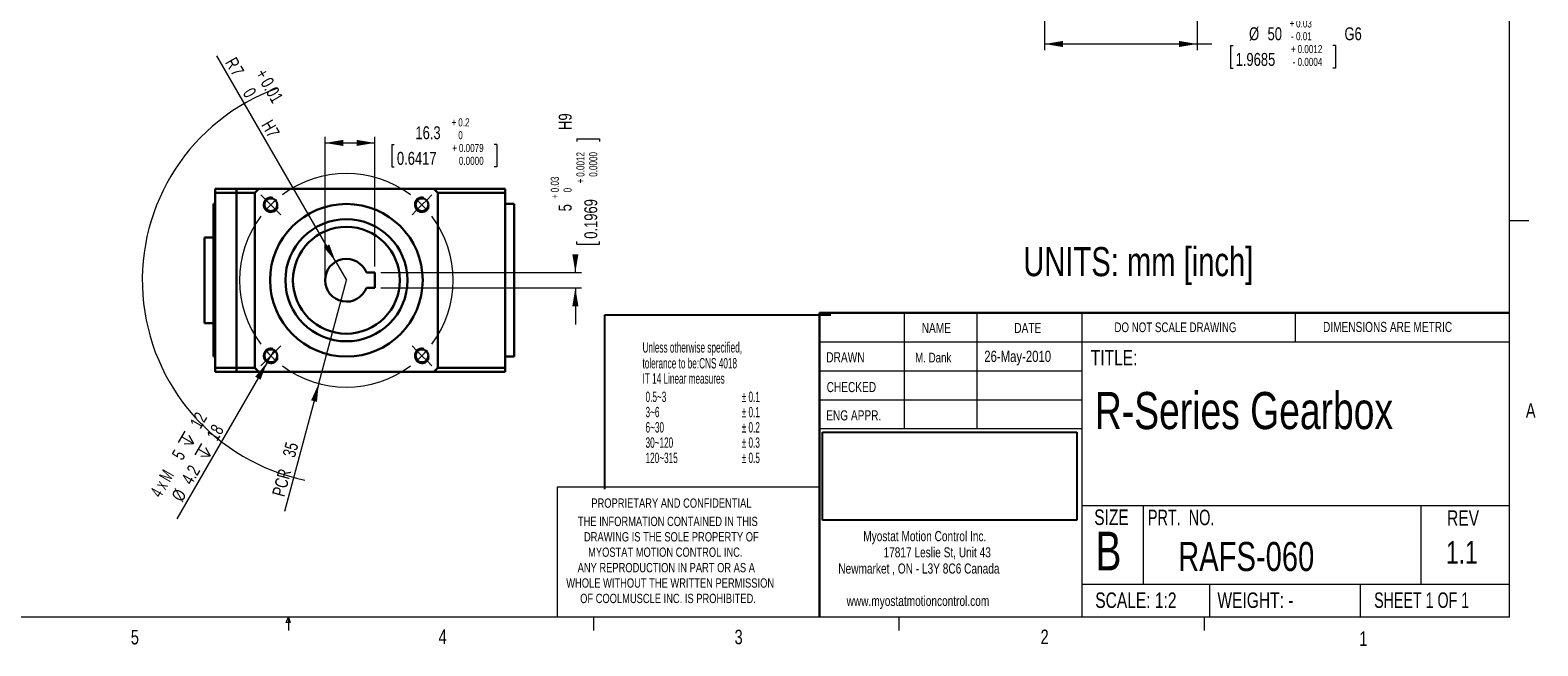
# Model space of a CAD drawing. Header units: millimetres. Extents: x 11 to 421, y 5 to 275.
# Tile 4 of 6: x 174 to 421, y 5 to 106. Entities that reach past the tile are written whole.
import ezdxf

# ---------------------------------------------------------------- set-up
doc = ezdxf.new("R2010")
doc.units = ezdxf.units.MM
doc.layers.add('FORMAT', color=7, linetype='Continuous')
doc.styles.add('SLDTEXTSTYLE0', font='TXT', dxfattribs={"width": 0.75})
doc.styles.add('SLDTEXTSTYLE1', font='TXT', dxfattribs={"width": 0.694444})
doc.styles.add('SLDTEXTSTYLE2', font='TXT', dxfattribs={"width": 0.6875})
doc.styles.add('SLDTEXTSTYLE3', font='TXT', dxfattribs={"width": 0.592105})
doc.styles.add('SLDTEXTSTYLE4', font='TXT', dxfattribs={"width": 0.65})
doc.dimstyles.new('SLDDIMSTYLE0', dxfattribs={"dimtxt": 2.116667, "dimasz": 3, "dimexe": 0, "dimexo": 0.0625, "dimgap": 0.529167, "dimtad": 2, "dimlfac": 2, "dimrnd": 1e-09, "dimzin": 12, "dimdsep": 46, "dimtxsty": 'SLDTEXTSTYLE0', "dimsah": 1, "dimcen": 0.09, "dimadec": 0, "dimazin": 0, "dimtfac": 1, "dimtmove": 0, "dimatfit": 3, "dimfxl": 1, "dimtolj": 1, "dimtzin": 12, "dimarcsym": 0})
doc.dimstyles.new('SLDDIMSTYLE10', dxfattribs={"dimtxt": 2.116667, "dimasz": 3, "dimexe": 0, "dimexo": 0.0625, "dimgap": 0.529167, "dimtad": 0, "dimdec": 1, "dimlfac": 2, "dimrnd": 1e-09, "dimzin": 12, "dimdsep": 46, "dimtxsty": 'SLDTEXTSTYLE0', "dimsah": 1, "dimcen": 0.09, "dimadec": 0, "dimazin": 0, "dimtol": 1, "dimtp": 0.2, "dimtfac": 0.625, "dimtdec": 1, "dimtofl": 0, "dimtmove": 0, "dimatfit": 3, "dimfxl": 1, "dimtolj": 1, "dimtzin": 0, "dimarcsym": 0})
doc.dimstyles.new('SLDDIMSTYLE11', dxfattribs={"dimtxt": 2.116667, "dimasz": 3, "dimexe": 0, "dimexo": 0.0625, "dimgap": 0.529167, "dimtad": 2, "dimlfac": 2, "dimrnd": 1e-09, "dimzin": 12, "dimdsep": 46, "dimtxsty": 'SLDTEXTSTYLE0', "dimsah": 1, "dimcen": 0.09, "dimadec": 0, "dimazin": 0, "dimtfac": 1, "dimtofl": 0, "dimtmove": 0, "dimatfit": 3, "dimfxl": 1, "dimtolj": 1, "dimtzin": 12, "dimarcsym": 0})
doc.dimstyles.new('SLDDIMSTYLE12', dxfattribs={"dimtxt": 2.116667, "dimasz": 3, "dimexe": 0, "dimexo": 0.0625, "dimgap": 0.529167, "dimtad": 0, "dimlfac": 2, "dimrnd": 1e-09, "dimzin": 12, "dimdsep": 46, "dimtxsty": 'SLDTEXTSTYLE0', "dimsah": 1, "dimcen": 0.09, "dimadec": 0, "dimazin": 0, "dimtol": 1, "dimtp": 0.03, "dimtfac": 1, "dimtofl": 0, "dimtmove": 0, "dimatfit": 3, "dimfxl": 1, "dimtolj": 1, "dimtzin": 0, "dimarcsym": 0})
doc.dimstyles.new('SLDDIMSTYLE13', dxfattribs={"dimtxt": 2.116667, "dimasz": 3, "dimexe": 0, "dimexo": 0.0625, "dimgap": 0.529167, "dimtad": 2, "dimlfac": 2, "dimrnd": 1e-09, "dimzin": 12, "dimdsep": 46, "dimtxsty": 'SLDTEXTSTYLE0', "dimsah": 1, "dimcen": 0.09, "dimadec": 0, "dimazin": 0, "dimtol": 1, "dimtp": 0.01, "dimtfac": 1, "dimtofl": 0, "dimtmove": 0, "dimatfit": 3, "dimfxl": 1, "dimtolj": 1, "dimarcsym": 0})
doc.dimstyles.new('SLDDIMSTYLE7', dxfattribs={"dimtxt": 2.116667, "dimasz": 3, "dimexe": 0, "dimexo": 0.0625, "dimgap": 0.529167, "dimtad": 0, "dimlfac": 2, "dimrnd": 1e-09, "dimzin": 12, "dimdsep": 46, "dimtxsty": 'SLDTEXTSTYLE0', "dimsah": 1, "dimcen": 0.09, "dimadec": 0, "dimazin": 0, "dimtol": 1, "dimtp": 0.03, "dimtm": 0.01, "dimtfac": 1, "dimtofl": 0, "dimtmove": 0, "dimatfit": 3, "dimfxl": 1, "dimtolj": 1, "dimarcsym": 0})
picture_1 = doc.add_image_def('image1.bmp', size_in_pixel=(895, 310))

# ---------------------------------------------------------------- blocks, each defined once
blk = doc.blocks.new('SW_NOTE_1')
at = {"color": 0, "linetype": 'Continuous', "lineweight": 0, "char_height": 1.651, "attachment_point": 1, "style": 'SLDTEXTSTYLE0'}
for s, insert in [('Myostat Motion Control Inc.', (0, 2.13)), ('17817 Leslie St, Unit 43', (3.32, -0.52)), ('Newmarket , ON - L3Y 8C6 Canada', (-4.09, -3.17)), ('www.myostatmotioncontrol.com', (-2.73, -8.48))]:
    blk.add_mtext(s, dxfattribs=dict(at, insert=insert))
blk = doc.blocks.new('SW_NOTE_2')
at = {"color": 0, "linetype": 'Continuous', "lineweight": 0, "char_height": 1.524, "attachment_point": 1, "style": 'SLDTEXTSTYLE0'}
for s, insert in [('THE INFORMATION CONTAINED IN THIS', (0, 1.96)), ('DRAWING IS THE SOLE PROPERTY OF', (1, -0.56)), ('MYOSTAT MOTION CONTROL INC. ', (1.67, -3.08)), ('ANY REPRODUCTION IN PART OR AS A', (-0.04, -5.61)), ('WHOLE WITHOUT THE WRITTEN PERMISSION', (-1.91, -8.13)), ('OF COOLMUSCLE INC. IS PROHIBITED.', (0.37, -10.66))]:
    blk.add_mtext(s, dxfattribs=dict(at, insert=insert))
blk = doc.blocks.new('*D31')
at = {"color": 7, "linetype": 'Continuous', "lineweight": 0}
for p, q in [((339.81, 124.88), (339.81, 102.88)), ((364.81, 124.88), (364.81, 102.88)), ((339.81, 103.88), (364.81, 103.88)), ((364.81, 103.88), (367.2, 103.88)), ((370.24, 103.63), (370.24, 99.94)), ((370.24, 103.63), (370.67, 103.63)), ((387.48, 103.63), (387.05, 103.63)), ((387.48, 103.63), (387.48, 99.94)), ((370.24, 99.94), (370.67, 99.94)), ((387.48, 99.94), (387.05, 99.94))]:
    blk.add_line(p, q, dxfattribs=at)
for points in [[(339.81, 103.88), (342.81, 103.38), (342.81, 104.38)], [(364.81, 103.88), (361.81, 104.38), (361.81, 103.38)]]:
    blk.add_solid(points, dxfattribs=at)
at = {"color": 7, "linetype": 'Continuous', "lineweight": 0, "attachment_point": 1, "style": 'SLDTEXTSTYLE0'}
for s, insert, char_height in [('%%c', (373.3, 106.61), 2.117), ('50', (376.33, 106.61), 2.117), ('+', (379.94, 107.91), 1.32), ('0.03', (381, 107.91), 1.323), (' G6', (388.34, 106.61), 2.117), ('-', (380.18, 105.81), 1.32), ('0.01', (381, 105.81), 1.323), ('0.0012', (381.25, 103.71), 1.323), ('1.9685', (371.1, 102.41), 2.117), ('+', (380.18, 103.71), 1.32), ('0.0004', (381.25, 101.61), 1.323), ('-', (380.42, 101.61), 1.32)]:
    blk.add_mtext(s, dxfattribs=dict(at, insert=insert, char_height=char_height))
blk = doc.blocks.new('*D46')
at = {"color": 7, "linetype": 'Continuous', "lineweight": 0}
for p, q in [((221.94, 66.17), (221.94, 88.67)), ((221.94, 87.67), (230.09, 87.67)), ((230.09, 67.42), (230.09, 88.67)), ((232.85, 87.42), (232.85, 83.73)), ((232.85, 87.42), (233.28, 87.42)), ((250.09, 87.42), (249.66, 87.42)), ((250.09, 87.42), (250.09, 83.73)), ((232.85, 83.73), (233.28, 83.73)), ((250.09, 83.73), (249.66, 83.73))]:
    blk.add_line(p, q, dxfattribs=at)
for points in [[(221.94, 87.67), (224.94, 87.17), (224.94, 88.17)], [(230.09, 87.67), (227.09, 88.17), (227.09, 87.17)]]:
    blk.add_solid(points, dxfattribs=at)
at = {"color": 7, "linetype": 'Continuous', "lineweight": 0, "attachment_point": 1, "style": 'SLDTEXTSTYLE0'}
for s, insert, char_height in [('+', (242.69, 91.7), 1.32), ('0.2', (243.76, 91.7), 1.323), ('16.3', (236.74, 90.4), 2.117), ('0', (243.76, 89.6), 1.32), ('+', (242.79, 87.5), 1.32), ('0.0079', (243.86, 87.5), 1.323), ('0.6417', (233.71, 86.2), 2.117), ('0.0000', (243.86, 85.4), 1.323)]:
    blk.add_mtext(s, dxfattribs=dict(at, insert=insert, char_height=char_height))
blk = doc.blocks.new('*D47')
at = {"color": 7, "linetype": 'Continuous', "lineweight": 0}
for q in [(225.44, 65.17), (215.29, 27.31)]:
    blk.add_line((220.91, 48.26), q, dxfattribs=at)
blk.add_arc((225.44, 65.17), 33.44, 109.9681, 258.2705, dxfattribs=at)
blk.add_solid([(220.91, 48.26), (219.65, 45.5), (220.61, 45.24)], dxfattribs=at)
at = {"color": 7, "linetype": 'Continuous', "lineweight": 0, "char_height": 2.117, "attachment_point": 1, "rotation": 75, "style": 'SLDTEXTSTYLE0'}
for s, insert in [('35', (214.94, 36.54)), (' PCR ', (213.07, 29.55))]:
    blk.add_mtext(s, dxfattribs=dict(at, insert=insert))
blk = doc.blocks.new('SW_SYMBOL_HOLE_DEPTH')
at = {"color": 0, "linetype": 'Continuous', "lineweight": 0}
for p, q in [((0, 875), (800, 875)), ((100, 555), (400, 75)), ((400, 875), (400, 75)), ((700, 555), (400, 75))]:
    blk.add_line(p, q, dxfattribs=at)
blk = doc.blocks.new('*D48')
at = {"color": 7, "linetype": 'Continuous', "lineweight": 0}
for q in [(213.69, 53.88), (197.63, 26.06)]:
    blk.add_line((212.44, 51.71), q, dxfattribs=at)
blk.add_solid([(212.44, 51.71), (210.5, 49.36), (211.37, 48.86)], dxfattribs=at)
at = {"color": 7, "linetype": 'Continuous', "lineweight": 0, "xscale": 0.0027037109, "yscale": 0.0027037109, "zscale": 0.0027037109, "rotation": 60}
for p in [(200, 37.4), (202.73, 35.39)]:
    blk.add_blockref('SW_SYMBOL_HOLE_DEPTH', p, dxfattribs=at)
at = {"color": 7, "linetype": 'Continuous', "lineweight": 0, "attachment_point": 1, "rotation": 60}
for s, insert, char_height, style in [(' 12', (199.4, 41.23), 2.117, 'SLDTEXTSTYLE0'), (' 18', (202.13, 39.23), 2.117, 'SLDTEXTSTYLE0'), ('5', (196.72, 36.58), 2.12, 'SLDTEXTSTYLE0'), ('4 x M', (193.18, 30.46), 2.117, 'SLDTEXTSTYLE4'), ('4.2 ', (198.27, 32.55), 2.117, 'SLDTEXTSTYLE0'), ('%%c', (196.67, 29.78), 2.117, 'SLDTEXTSTYLE0')]:
    blk.add_mtext(s, dxfattribs=dict(at, insert=insert, char_height=char_height, style=style))
blk = doc.blocks.new('*D49')
at = {"color": 7, "linetype": 'Continuous', "lineweight": 0}
for p, q in [((263.19, 88.35), (266.88, 88.35)), ((263.19, 88.35), (263.19, 87.92)), ((266.88, 88.35), (266.88, 87.92)), ((263.19, 71.11), (263.19, 71.54)), ((263.19, 71.11), (266.88, 71.11)), ((266.88, 71.11), (266.88, 71.54)), ((262.94, 66.42), (262.94, 68.24)), ((231.09, 66.42), (263.94, 66.42)), ((231.09, 63.92), (263.94, 63.92)), ((262.94, 63.92), (262.94, 57.92))]:
    blk.add_line(p, q, dxfattribs=at)
for points in [[(262.94, 66.42), (263.44, 69.42), (262.44, 69.42)], [(262.94, 63.92), (262.44, 60.92), (263.44, 60.92)]]:
    blk.add_solid(points, dxfattribs=at)
at = {"color": 7, "linetype": 'Continuous', "lineweight": 0, "attachment_point": 1, "rotation": 90, "style": 'SLDTEXTSTYLE0'}
for s, insert, char_height in [(' H9', (260.21, 89.21), 2.117), ('0.0012', (263.11, 82.12), 1.323), ('0.0000', (265.21, 82.12), 1.323), ('0.03', (258.91, 79.58), 1.323), ('+', (263.11, 81.05), 1.32), ('+', (258.91, 78.51), 1.32), ('0', (261.01, 79.58), 1.32), ('0.1969', (264.41, 71.97), 2.117), ('5', (260.21, 76.46), 2.12)]:
    blk.add_mtext(s, dxfattribs=dict(at, insert=insert, char_height=char_height))
blk = doc.blocks.new('*D50')
at = {"color": 7, "linetype": 'Continuous', "lineweight": 0}
for q in [(204.2, 101.95), (225.44, 65.17)]:
    blk.add_line((223.69, 68.2), q, dxfattribs=at)
blk.add_solid([(223.69, 68.2), (222.62, 71.05), (221.75, 70.55)], dxfattribs=at)
at = {"color": 7, "linetype": 'Continuous', "lineweight": 0, "attachment_point": 1, "rotation": 300, "style": 'SLDTEXTSTYLE0'}
for s, insert, char_height in [('R', (207.34, 101.93), 2.12), ('7', (208.2, 100.45), 2.12), ('+', (212.28, 100.1), 2.12), ('0', (210.22, 96.94), 2.12), ('0.01', (213.13, 98.62), 2.117), (' H7', (212.96, 92.2), 2.117)]:
    blk.add_mtext(s, dxfattribs=dict(at, insert=insert, char_height=char_height))
blk = doc.blocks.new('SW_CENTERMARKSYMBOL_17')
at = {"color": 0, "linetype": 'Continuous', "lineweight": 0}
for p, q in [((-0.88, 0.88), (-1.63, 1.63)), ((0, 0), (-0.88, 0.88)), ((0, 0), (0.88, -0.88)), ((24.75, 0), (23.86, -0.88)), ((24.75, 0), (25.63, 0.88)), ((25.63, 0.88), (26.38, 1.63)), ((0.88, -0.88), (1.63, -1.63)), ((23.86, -0.88), (23.12, -1.63)), ((0, -24.75), (0.88, -23.86)), ((0.88, -23.86), (1.63, -23.12)), ((23.86, -23.86), (23.12, -23.12)), ((24.75, -24.75), (23.86, -23.86)), ((-0.88, -25.63), (-1.63, -26.38)), ((0, -24.75), (-0.88, -25.63)), ((24.75, -24.75), (25.63, -25.63)), ((25.63, -25.63), (26.38, -26.38))]:
    blk.add_line(p, q, dxfattribs=at)
for start, end in [(53.1851, 126.8149), (130.9074, 135), (45, 49.0926), (143.1851, 216.8149), (135, 139.0926), (40.9074, 45), (323.1851, 36.8149), (220.9074, 225), (315, 319.0926), (225, 229.0926), (233.1851, 306.8149), (310.9074, 315)]:
    blk.add_arc((12.37, -12.37), 17.5, start, end, dxfattribs=at)

msp = doc.modelspace()

# ---------------------------------------------------------------- linework, layer by layer
at = {"color": 7, "linetype": 'Continuous', "lineweight": 0}
for p, q in [((415.9568, 9.9587), (415.9568, 270.3087)), ((415.9568, 74.9374), (419.1318, 74.9374)), ((221.9363, 65.1671), (221.9363, 66.2801)), ((316.8169, 59.8531), (316.8169, 40.8031)), ((328.7175, 59.8531), (328.7175, 40.8031)), ((345.8853, 59.8531), (345.8853, 9.9587)), ((380.921, 55.0906), (380.921, 59.8531)), ((302.9194, 55.0906), (415.9568, 55.0906)), ((302.9194, 50.3281), (345.8853, 50.3281)), ((302.9194, 45.5656), (345.8853, 45.5656)), ((345.8853, 40.8031), (302.9194, 40.8031)), ((259.9535, 31.2781), (259.9535, 9.9587)), ((302.9194, 31.2781), (259.9535, 31.2781)), ((345.8853, 28.2432), (415.9568, 28.2432)), ((355.9321, 28.2432), (355.9321, 15.366)), ((401.4296, 28.2432), (401.4296, 15.366)), ((345.8853, 15.366), (415.9568, 15.366)), ((366.793, 15.366), (366.793, 9.9587)), ((391.4795, 15.366), (391.4795, 9.9587)), ((415.9568, 9.9587), (15.9068, 9.9587)), ((215.5889, 9.0805), (215.9254, 9.9587)), ((215.9254, 9.9587), (215.9254, 7.8048)), ((215.9254, 9.9587), (216.2443, 9.0805)), ((265.9317, 9.9587), (265.9317, 7.8048)), ((315.9379, 9.9587), (315.9379, 7.8048)), ((365.9442, 9.9587), (365.9442, 7.8048)), ((216.2443, 9.0805), (215.5889, 9.0805))]:
    msp.add_line(p, q, dxfattribs=at)
at = {"color": 7, "linetype": 'Continuous', "lineweight": 30}
for p, q in [((203.9363, 80.1671), (207.4363, 80.1671)), ((203.9363, 79.5045), (203.9363, 80.1671)), ((203.9363, 79.5045), (207.4363, 79.5045)), ((203.9363, 50.8296), (203.9363, 79.5045)), ((207.4363, 80.1671), (207.4363, 79.5045)), ((207.4363, 80.1671), (211.0989, 80.1671)), ((207.4363, 79.5045), (207.4363, 80.1671)), ((207.4363, 79.5045), (207.4363, 50.8296)), ((207.4363, 79.5045), (210.4363, 79.5045)), ((207.4363, 50.8296), (207.4363, 79.5045)), ((210.4363, 79.5045), (210.4363, 50.8296)), ((239.7738, 80.1671), (211.0989, 80.1671)), ((239.7738, 80.1671), (251.4363, 80.1671)), ((240.4363, 79.5045), (251.4363, 79.5045)), ((240.4363, 50.8296), (240.4363, 79.5045)), ((251.4363, 79.5045), (251.4363, 80.1671)), ((251.4363, 50.8296), (251.4363, 79.5045)), ((203.6863, 52.6671), (203.6863, 77.6671)), ((252.9363, 77.6671), (252.9363, 52.6671)), ((203.6363, 55.605), (203.6363, 74.7292)), ((202.1863, 58.1671), (202.1863, 72.1671)), ((228.7055, 66.4171), (230.0863, 66.4171)), ((230.0863, 66.4171), (230.0863, 63.9171)), ((230.0863, 63.9171), (228.7055, 63.9171)), ((302.9194, 59.8531), (415.9568, 59.8531)), ((302.9194, 59.8531), (302.9194, 9.9587)), ((203.9363, 50.8296), (207.4363, 50.8296)), ((203.9363, 50.1671), (203.9363, 50.8296)), ((203.9363, 50.1671), (207.4363, 50.1671)), ((207.4363, 50.8296), (207.4363, 50.1671)), ((207.4363, 50.8296), (210.4363, 50.8296)), ((207.4363, 50.1671), (207.4363, 50.8296)), ((207.4363, 50.1671), (211.0989, 50.1671)), ((211.0989, 50.1671), (239.7738, 50.1671)), ((239.7738, 50.1671), (251.4363, 50.1671)), ((240.4363, 50.8296), (251.4363, 50.8296)), ((251.4363, 50.1671), (251.4363, 50.8296))]:
    msp.add_line(p, q, dxfattribs=at)
for centre, radius in [((213.0619, 77.5415), 1.05), ((225.4363, 65.1671), 12.5), ((237.8107, 77.5415), 1.05), ((225.4363, 65.1671), 10), ((225.4363, 65.1671), 8.75), ((213.0619, 52.7927), 1.05), ((237.8107, 52.7927), 1.05)]:
    msp.add_circle(centre, radius, dxfattribs=at)
for radius, start, end in [(20.75, 133.706268, 136.293732), (20.75, 43.706268, 46.293732), (3.5, 20.924832, 339.075168), (20.75, 223.706268, 226.293732), (20.75, 313.706268, 316.293732)]:
    msp.add_arc((225.4363, 65.1671), radius, start, end, dxfattribs=at)
at = {"color": 7, "linetype": 'Continuous', "lineweight": 0}
for centre in [(213.0619, 77.5415), (237.8107, 77.5415), (213.0619, 52.7927), (237.8107, 52.7927)]:
    msp.add_arc(centre, 1.25, 75, 345, dxfattribs=at)
at = {"color": 7, "linetype": 'Continuous', "lineweight": 30}
for points in [[(203.9363, 77.6671), (203.6863, 77.6671)], [(252.9363, 77.6671), (251.4363, 77.6671)], [(203.6863, 74.7292), (203.6363, 74.7292)], [(203.6363, 72.1671), (202.1863, 72.1671)], [(202.1863, 58.1671), (203.6363, 58.1671)], [(203.6363, 55.605), (203.6863, 55.605)], [(203.6863, 52.6671), (203.9363, 52.6671)], [(251.4363, 52.6671), (252.9363, 52.6671)]]:
    msp.add_open_spline(points, degree=1, dxfattribs=at)
at = {"layer": 'FORMAT'}
for p, q in [((267.7885, 30.9464), (267.7885, 59.5214)), ((267.7885, 59.5214), (304.7762, 59.5214))]:
    msp.add_line(p, q, dxfattribs=at)

# ---------------------------------------------------------------- block references
at = {"color": 7, "linetype": 'Continuous', "lineweight": 0}
for name, p in [('SW_CENTERMARKSYMBOL_17', (213.0619, 77.5415)), ('SW_NOTE_2', (263.3542, 24.4643)), ('SW_NOTE_1', (310.1009, 21.9408))]:
    msp.add_blockref(name, p, dxfattribs=at)

# ---------------------------------------------------------------- texts
at = {"color": 7, "linetype": 'Continuous', "lineweight": 0, "attachment_point": 1}
for s, insert, char_height, style in [('UNITS: mm [inch]', (336.3162, 70.6044), 4.7625, 'SLDTEXTSTYLE0'), ('NAME', (319.6806, 58.1816), 1.651, 'SLDTEXTSTYLE0'), ('DATE', (334.8453, 58.1816), 1.651, 'SLDTEXTSTYLE0'), ('DO NOT SCALE DRAWING', (351.2507, 58.2586), 1.5875, 'SLDTEXTSTYLE0'), ('DIMENSIONS ARE METRIC', (385.4163, 58.3493), 1.651, 'SLDTEXTSTYLE0'), ('Unless otherwise specified,', (273.9381, 55.0231), 1.7, 'SLDTEXTSTYLE3'), ('tolerance to be:CNS 4018 ', (273.9381, 52.4247), 1.7, 'SLDTEXTSTYLE3'), ('DRAWN', (304.0533, 53.3814), 1.651, 'SLDTEXTSTYLE0'), ('M. Dank', (318.6028, 53.2907), 1.5875, 'SLDTEXTSTYLE0'), ('26-May-2010', (329.9241, 53.6327), 1.852083, 'SLDTEXTSTYLE0'), ('TITLE:', (347.3752, 53.7549), 2.54, 'SLDTEXTSTYLE0'), ('IT 14 Linear measures', (273.9381, 49.9247), 1.7, 'SLDTEXTSTYLE3'), ('0.5~3', (274.4381, 46.9247), 1.7, 'SLDTEXTSTYLE3'), ('± 0.1', (290.1881, 46.9247), 1.7, 'SLDTEXTSTYLE3'), ('CHECKED', (304.1075, 48.4955), 1.651, 'SLDTEXTSTYLE0'), ('R-Series Gearbox', (348.0496, 46.8644), 6.085417, 'SLDTEXTSTYLE0'), ('± 0.1', (290.1881, 44.4247), 1.7, 'SLDTEXTSTYLE3'), ('A', (418.6449, 45.0247), 2.3813, 'SLDTEXTSTYLE0'), ('3~6', (274.4381, 44.4247), 1.7, 'SLDTEXTSTYLE3'), ('± 0.2', (290.1881, 41.9247), 1.7, 'SLDTEXTSTYLE3'), ('ENG APPR.', (304.034, 43.8595), 1.651, 'SLDTEXTSTYLE0'), ('6~30', (274.4381, 41.9247), 1.7, 'SLDTEXTSTYLE3'), ('± 0.3', (290.1881, 39.4247), 1.7, 'SLDTEXTSTYLE3'), ('30~120', (274.4381, 39.4247), 1.7, 'SLDTEXTSTYLE3'), ('± 0.5', (290.1881, 36.9247), 1.7, 'SLDTEXTSTYLE3'), ('120~315', (274.4381, 36.9247), 1.7, 'SLDTEXTSTYLE3'), ('PROPRIETARY AND CONFIDENTIAL', (265.5535, 29.4237), 1.524, 'SLDTEXTSTYLE0'), ('SIZE', (347.9364, 27.6167), 2.54, 'SLDTEXTSTYLE0'), ('PRT.  NO.', (356.7375, 27.5812), 2.54, 'SLDTEXTSTYLE1'), ('REV', (405.7417, 27.4819), 2.54, 'SLDTEXTSTYLE0'), ('B', (348.1368, 23.983), 6.35, 'SLDTEXTSTYLE0'), ('RAFS-060', (361.687, 22.2982), 4.7625, 'SLDTEXTSTYLE0'), ('1.1', (405.5772, 22.4454), 3.70417, 'SLDTEXTSTYLE0'), ('SCALE: 1:2', (348.1054, 14.0233), 2.54, 'SLDTEXTSTYLE0'), ('WEIGHT: -', (368.1188, 14.0233), 2.54, 'SLDTEXTSTYLE0'), ('SHEET 1 OF 1', (393.7877, 14.0316), 2.54, 'SLDTEXTSTYLE2'), ('5', (190.1219, 7.8889), 2.3813, 'SLDTEXTSTYLE0'), ('4', (240.5412, 7.9686), 2.3813, 'SLDTEXTSTYLE0'), ('3', (289.0208, 7.9151), 2.3813, 'SLDTEXTSTYLE0'), ('2', (339.1483, 7.936), 2.3813, 'SLDTEXTSTYLE0'), ('1', (391.3712, 7.6548), 2.3813, 'SLDTEXTSTYLE0')]:
    msp.add_mtext(s, dxfattribs=dict(at, insert=insert, char_height=char_height, style=style))

# ---------------------------------------------------------------- dimensions: what is measured, and where the dimension line sits
at = {"color": 7, "linetype": 'Continuous', "lineweight": 0}
dim = msp.add_linear_dim(base=(364.8078, 103.883), p1=(339.8078, 125.883), p2=(364.8078, 125.883), text='%%c<> G6', dimstyle='SLDDIMSTYLE7', dxfattribs=at)
dim.commit()
dim.dimension.update_dxf_attribs({"geometry": '*D31', "text_midpoint": (381.0932, 103.883), "dimtype": 160})
for mpoint, text, dimstyle, picture, middle in [((223.6863, 68.1982), '<> H7', 'SLDDIMSTYLE13', '*D50', (208.7868, 94.0049)), ((220.907, 48.2634), ' PCR <>', 'SLDDIMSTYLE11', '*D47', (217.0343, 33.8102))]:
    dim = msp.add_radius_dim(center=(225.4363, 65.1671), mpoint=mpoint, text=text, dimstyle=dimstyle, dxfattribs=at)
    dim.commit()
    dim.dimension.update_dxf_attribs({"geometry": picture, "text_midpoint": middle, "dimtype": 164})
dim = msp.add_linear_dim(base=(230.0863, 87.6723), p1=(221.9363, 65.1671), p2=(230.0863, 66.4171), dimstyle='SLDDIMSTYLE10', dxfattribs=at)
dim.commit()
dim.dimension.update_dxf_attribs({"geometry": '*D46', "text_midpoint": (241.469, 87.6723), "dimtype": 160})
dim = msp.add_linear_dim(base=(262.9363, 63.9171), p1=(230.0863, 66.4171), p2=(230.0863, 63.9171), angle=90, text='<> H9', dimstyle='SLDDIMSTYLE12', dxfattribs=at)
dim.commit()
dim.dimension.update_dxf_attribs({"geometry": '*D49', "text_midpoint": (262.9363, 81.8667), "dimtype": 160})
dim = msp.add_diameter_dim_2p(p1=(213.6869, 53.8753), p2=(212.4369, 51.7102), text='4 x M<> {\\fGDT;x} 12\\P%%c4.2 {\\fGDT;x} 18', dimstyle='SLDDIMSTYLE0', override={"dimpost": '<>'}, dxfattribs=at)
dim.commit()
dim.dimension.update_dxf_attribs({"geometry": '*D48', "text_midpoint": (202.3783, 34.2882), "dimtype": 163})

# ---------------------------------------------------------------- pictures from other files: only their frames are drawn
image = msp.add_image(picture_1, insert=(303.408, 25.856), size_in_units=(41.6841, 14.4381))
image.dxf.flags = 7

doc.saveas('drawing.dxf')
